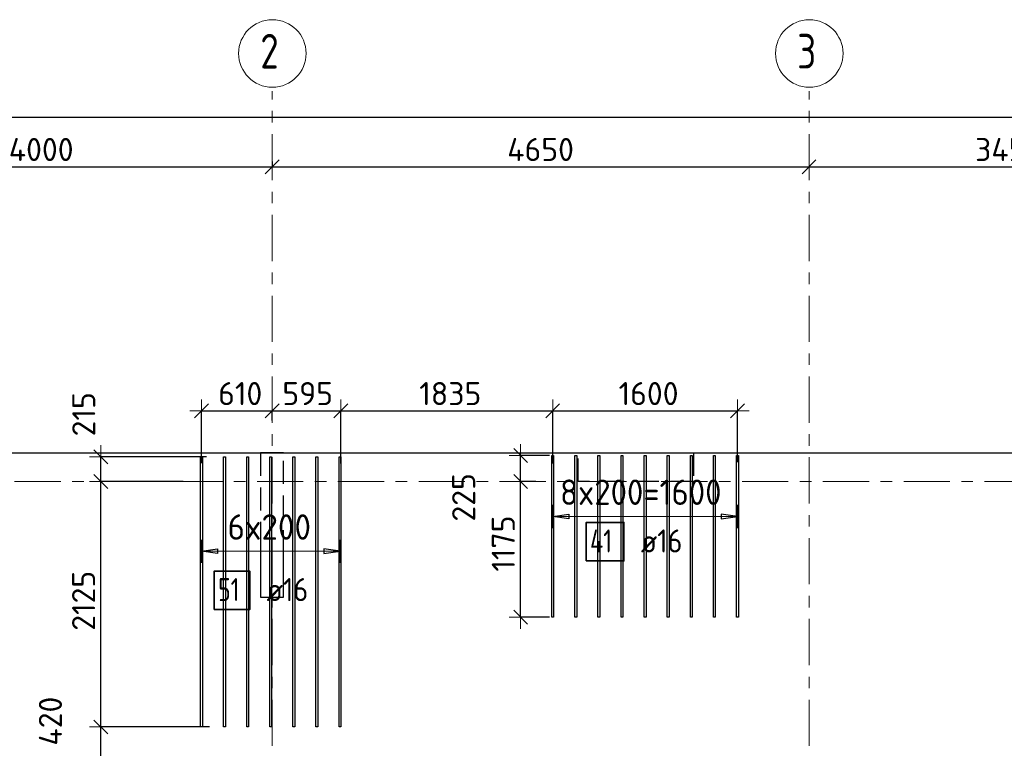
# Model space of a CAD drawing. Header units: metres. Extents: x -38 to 107, y -15 to 21.
# Tile 10 of 89: x 2.31 to 10.84, y 14.09 to 20.4. Entities that reach past the tile are written whole.
import ezdxf

# ---------------------------------------------------------------- set-up
doc = ezdxf.new("R2010")
doc.units = ezdxf.units.M
doc.header["$PDMODE"] = 65
for name, pattern in [('______11', [0.5, 0.4, -0.05, 0, -0.05]), ('______2', [0.27, 0.2, -0.07]), ('______5', [1.1, 0.8, -0.1, 0.1, -0.1])]:
    doc.linetypes.add(name, pattern=pattern)
for name, color, linetype, lineweight in [('XR$2$Осевая линия (1)', 7, '______5', 13), ('XR$2$Размерная линия (1)', 7, 'Continuous', 13), ('XR$3$Перекрытие (1)', 7, 'Continuous', 35), ('XR$3$Размерная линия (1)', 7, 'Continuous', 13)]:
    doc.layers.add(name, color=color, linetype=linetype, lineweight=lineweight)
for name, color, linetype, lineweight, true_color in [('XR$3$Арм.стержн.Доп. Арм верхн.зоны Х', 7, 'Continuous', 35, 0x8c8cff), ('XR$3$Арм.стержн.Доп. Арм. верхн.зоны У', 7, 'Continuous', 35, 0x739641), ('XR$5$Стена_ бетон несущ.', 7, 'Continuous', 70, 0xb4b496)]:
    doc.layers.add(name, color=color, linetype=linetype, lineweight=lineweight, true_color=true_color)
doc.styles.add('ISOCPEUR', font='txt')
doc.dimstyles.new('DIMSTYLE_3', dxfattribs={"dimtxt": 0.2, "dimasz": 0.2, "dimexe": 0, "dimexo": 0, "dimgap": 0.1, "dimtad": 2, "dimdec": 0, "dimlfac": 1000, "dimrnd": 5, "dimzin": 12, "dimdsep": 46, "dimtxsty": 'ISOCPEUR', "dimblk1": 'ALL_ML_STRICH', "dimblk2": 'ALL_ML_STRICH', "dimsah": 1, "dimcen": 0, "dimclrd": 7, "dimclre": 256, "dimclrt": 7, "dimadec": 0, "dimazin": 0, "dimtfac": 1, "dimtdec": 0, "dimtix": 1, "dimtmove": 2, "dimatfit": 3, "dimfxl": 0, "dimtzin": 0, "dimlwd": 0, "dimlwe": -3, "dimarcsym": 0})
doc.dimstyles.new('DIMSTYLE_6', dxfattribs={"dimtxt": 0.2, "dimasz": 0.2, "dimexe": 0, "dimexo": 0, "dimgap": 0.1, "dimtad": 2, "dimdec": 0, "dimlfac": 1000, "dimrnd": 5, "dimzin": 12, "dimdsep": 46, "dimtxsty": 'ISOCPEUR', "dimblk1": 'ALL_ML_STRICH', "dimblk2": 'ALL_ML_STRICH', "dimsah": 1, "dimcen": 0, "dimclrd": 7, "dimclre": 256, "dimclrt": 7, "dimadec": 0, "dimazin": 0, "dimtfac": 1, "dimtdec": 0, "dimtix": 1, "dimtmove": 2, "dimatfit": 3, "dimfxl": 0, "dimtvp": 1.2, "dimtzin": 0, "dimlwd": 0, "dimlwe": -3, "dimarcsym": 0})

# ---------------------------------------------------------------- blocks, each defined once
blk = doc.blocks.new('ALL_ML_STRICH')
at = {"color": 0, "linetype": 'ByBlock', "lineweight": -2}
for p, q in [((0, -0.5), (0, 0.5)), ((-1, 0), (0.5, 0)), ((-0.3, -0.3), (0.3, 0.3))]:
    blk.add_line(p, q, dxfattribs=at)
blk = doc.blocks.new('*D11')
at = {"layer": 'DEFPOINTS', "color": 7, "linetype": 'Continuous', "lineweight": 13, "transparency": 33554687}
for p in [(0.5, 19.5574), (0.5, 19.3768), (61.6, 17.1197)]:
    blk.add_point(p, dxfattribs=at)
at = {"layer": 'XR$2$Размерная линия (1)', "color": 9, "linetype": 'Continuous', "lineweight": -2, "true_color": 0xc7c7c7, "transparency": 33554687}
for p, q in [((0.5, 19.3568), (0.5, 19.5574)), ((61.6, 17.1397), (61.6, 19.5574))]:
    blk.add_line(p, q, dxfattribs=at)
at = {"layer": 'XR$2$Размерная линия (1)', "color": 7, "linetype": 'Continuous', "lineweight": -2, "transparency": 33554687}
blk.add_line((0.5, 19.5574), (61.6, 19.5574), dxfattribs=at)
at = {"layer": 'XR$2$Размерная линия (1)', "color": 7, "linetype": 'Continuous', "lineweight": 13, "transparency": 33554687, "xscale": 0.2, "yscale": 0.2, "zscale": 0.2, "rotation": 180}
blk.add_blockref('ALL_ML_STRICH', (0.5, 19.5574), dxfattribs=at)
at = {"layer": 'XR$2$Размерная линия (1)', "color": 7, "linetype": 'Continuous', "lineweight": 13, "transparency": 33554687, "xscale": 0.2, "yscale": 0.2, "zscale": 0.2}
blk.add_blockref('ALL_ML_STRICH', (61.6, 19.5574), dxfattribs=at)
at = {"layer": 'XR$2$Размерная линия (1)', "color": 7, "linetype": 'Continuous', "lineweight": 13, "transparency": 33554687, "insert": (31.1, 19.7074), "char_height": 0.2, "width": 1, "attachment_point": 5, "style": 'ISOCPEUR'}
blk.add_mtext('\\A1;{61100}', dxfattribs=at)
blk = doc.blocks.new('*D26')
at = {"layer": 'DEFPOINTS', "color": 7, "linetype": 'Continuous', "lineweight": 13, "transparency": 33554687}
for p in [(4.5, 19.1912), (0.5, 19.1695), (0.5, 19.1261)]:
    blk.add_point(p, dxfattribs=at)
at = {"layer": 'XR$2$Размерная линия (1)', "color": 9, "linetype": 'Continuous', "lineweight": -2, "true_color": 0xc7c7c7, "transparency": 33554687}
for p, q in [((0.5, 19.1495), (0.5, 19.1261)), ((4.5, 19.1712), (4.5, 19.1261))]:
    blk.add_line(p, q, dxfattribs=at)
at = {"layer": 'XR$2$Размерная линия (1)', "color": 7, "linetype": 'Continuous', "lineweight": -2, "transparency": 33554687}
blk.add_line((0.5, 19.1261), (4.5, 19.1261), dxfattribs=at)
at = {"layer": 'XR$2$Размерная линия (1)', "color": 7, "linetype": 'Continuous', "lineweight": 13, "transparency": 33554687, "xscale": 0.2, "yscale": 0.2, "zscale": 0.2, "rotation": 180}
blk.add_blockref('ALL_ML_STRICH', (0.5, 19.1261), dxfattribs=at)
at = {"layer": 'XR$2$Размерная линия (1)', "color": 7, "linetype": 'Continuous', "lineweight": 13, "transparency": 33554687, "xscale": 0.2, "yscale": 0.2, "zscale": 0.2}
blk.add_blockref('ALL_ML_STRICH', (4.5, 19.1261), dxfattribs=at)
at = {"layer": 'XR$2$Размерная линия (1)', "color": 7, "linetype": 'Continuous', "lineweight": 13, "transparency": 33554687, "insert": (2.5, 19.2761), "char_height": 0.2, "width": 0.8, "attachment_point": 5, "style": 'ISOCPEUR'}
blk.add_mtext('\\A1;{4000}', dxfattribs=at)
blk = doc.blocks.new('*D27')
at = {"layer": 'DEFPOINTS', "color": 7, "linetype": 'Continuous', "lineweight": 13, "transparency": 33554687}
for p in [(4.5, 19.1912), (4.5, 19.1261), (9.15, 19.1262)]:
    blk.add_point(p, dxfattribs=at)
at = {"layer": 'XR$2$Размерная линия (1)', "color": 9, "linetype": 'Continuous', "lineweight": -2, "true_color": 0xc7c7c7, "transparency": 33554687}
for p, q in [((4.5, 19.1712), (4.5, 19.1261)), ((9.15, 19.1261), (9.15, 19.1261))]:
    blk.add_line(p, q, dxfattribs=at)
at = {"layer": 'XR$2$Размерная линия (1)', "color": 7, "linetype": 'Continuous', "lineweight": -2, "transparency": 33554687}
blk.add_line((4.5, 19.1261), (9.15, 19.1261), dxfattribs=at)
at = {"layer": 'XR$2$Размерная линия (1)', "color": 7, "linetype": 'Continuous', "lineweight": 13, "transparency": 33554687, "xscale": 0.2, "yscale": 0.2, "zscale": 0.2, "rotation": 180}
blk.add_blockref('ALL_ML_STRICH', (4.5, 19.1261), dxfattribs=at)
at = {"layer": 'XR$2$Размерная линия (1)', "color": 7, "linetype": 'Continuous', "lineweight": 13, "transparency": 33554687, "xscale": 0.2, "yscale": 0.2, "zscale": 0.2}
blk.add_blockref('ALL_ML_STRICH', (9.15, 19.1261), dxfattribs=at)
at = {"layer": 'XR$2$Размерная линия (1)', "color": 7, "linetype": 'Continuous', "lineweight": 13, "transparency": 33554687, "insert": (6.825, 19.2761), "char_height": 0.2, "width": 0.8, "attachment_point": 5, "style": 'ISOCPEUR'}
blk.add_mtext('\\A1;{4650}', dxfattribs=at)
blk = doc.blocks.new('*D28')
at = {"layer": 'DEFPOINTS', "color": 7, "linetype": 'Continuous', "lineweight": 13, "transparency": 33554687}
for p in [(9.15, 19.1262), (9.15, 19.1261), (12.6, 19.0612)]:
    blk.add_point(p, dxfattribs=at)
at = {"layer": 'XR$2$Размерная линия (1)', "color": 9, "linetype": 'Continuous', "lineweight": -2, "true_color": 0xc7c7c7, "transparency": 33554687}
for p, q in [((9.15, 19.1261), (9.15, 19.1261)), ((12.6, 19.0812), (12.6, 19.1261))]:
    blk.add_line(p, q, dxfattribs=at)
at = {"layer": 'XR$2$Размерная линия (1)', "color": 7, "linetype": 'Continuous', "lineweight": -2, "transparency": 33554687}
blk.add_line((9.15, 19.1261), (12.6, 19.1261), dxfattribs=at)
at = {"layer": 'XR$2$Размерная линия (1)', "color": 7, "linetype": 'Continuous', "lineweight": 13, "transparency": 33554687, "xscale": 0.2, "yscale": 0.2, "zscale": 0.2, "rotation": 180}
blk.add_blockref('ALL_ML_STRICH', (9.15, 19.1261), dxfattribs=at)
at = {"layer": 'XR$2$Размерная линия (1)', "color": 7, "linetype": 'Continuous', "lineweight": 13, "transparency": 33554687, "xscale": 0.2, "yscale": 0.2, "zscale": 0.2}
blk.add_blockref('ALL_ML_STRICH', (12.6, 19.1261), dxfattribs=at)
at = {"layer": 'XR$2$Размерная линия (1)', "color": 7, "linetype": 'Continuous', "lineweight": 13, "transparency": 33554687, "insert": (10.875, 19.2761), "char_height": 0.2, "width": 0.8, "attachment_point": 5, "style": 'ISOCPEUR'}
blk.add_mtext('\\A1;{3450}', dxfattribs=at)
blk = doc.blocks.new('*D58')
at = {"layer": 'DEFPOINTS', "color": 7, "linetype": 'Continuous', "lineweight": 13, "transparency": 33554687}
for p in [(3.977, 14.2747), (3.0175, 13.8527), (4.0836, 13.8527)]:
    blk.add_point(p, dxfattribs=at)
at = {"layer": 'XR$3$Размерная линия (1)', "color": 9, "linetype": 'Continuous', "lineweight": -2, "true_color": 0xc7c7c7, "transparency": 33554687}
for p, q in [((3.957, 14.2747), (3.0175, 14.2747)), ((4.0636, 13.8527), (3.0175, 13.8527))]:
    blk.add_line(p, q, dxfattribs=at)
at = {"layer": 'XR$3$Размерная линия (1)', "color": 7, "linetype": 'Continuous', "lineweight": -2, "transparency": 33554687}
blk.add_line((3.0175, 13.8527), (3.0175, 14.2747), dxfattribs=at)
at = {"layer": 'XR$3$Размерная линия (1)', "color": 7, "linetype": 'Continuous', "lineweight": 13, "transparency": 33554687, "xscale": 0.2, "yscale": 0.2, "zscale": 0.2}
for p, rotation in [((3.0175, 14.2747), 90), ((3.0175, 13.8527), 270)]:
    blk.add_blockref('ALL_ML_STRICH', p, dxfattribs=dict(at, rotation=rotation))
at = {"layer": 'XR$3$Размерная линия (1)', "color": 7, "linetype": 'Continuous', "lineweight": 13, "transparency": 33554687, "insert": (2.5801, 14.3248), "char_height": 0.2, "width": 0.6, "attachment_point": 5, "rotation": 90, "style": 'ISOCPEUR'}
blk.add_mtext('\\A1;{420}', dxfattribs=at)
blk = doc.blocks.new('*D59')
at = {"layer": 'DEFPOINTS', "color": 7, "linetype": 'Continuous', "lineweight": 13, "transparency": 33554687}
for p in [(3.7499, 16.4), (3.0175, 14.2747), (3.977, 14.2747)]:
    blk.add_point(p, dxfattribs=at)
at = {"layer": 'XR$3$Размерная линия (1)', "color": 9, "linetype": 'Continuous', "lineweight": -2, "true_color": 0xc7c7c7, "transparency": 33554687}
for p, q in [((3.7299, 16.4), (3.0175, 16.4)), ((3.957, 14.2747), (3.0175, 14.2747))]:
    blk.add_line(p, q, dxfattribs=at)
at = {"layer": 'XR$3$Размерная линия (1)', "color": 7, "linetype": 'Continuous', "lineweight": -2, "transparency": 33554687}
blk.add_line((3.0175, 14.2747), (3.0175, 16.4), dxfattribs=at)
at = {"layer": 'XR$3$Размерная линия (1)', "color": 7, "linetype": 'Continuous', "lineweight": 13, "transparency": 33554687, "xscale": 0.2, "yscale": 0.2, "zscale": 0.2}
for p, rotation in [((3.0175, 16.4), 90), ((3.0175, 14.2747), 270)]:
    blk.add_blockref('ALL_ML_STRICH', p, dxfattribs=dict(at, rotation=rotation))
at = {"layer": 'XR$3$Размерная линия (1)', "color": 7, "linetype": 'Continuous', "lineweight": 13, "transparency": 33554687, "insert": (2.8675, 15.3673), "char_height": 0.2, "width": 0.8, "attachment_point": 5, "rotation": 90, "style": 'ISOCPEUR'}
blk.add_mtext('\\A1;{2125}', dxfattribs=at)
blk = doc.blocks.new('*D60')
at = {"layer": 'DEFPOINTS', "color": 7, "linetype": 'Continuous', "lineweight": 13, "transparency": 33554687}
for p in [(3.9527, 16.6147), (3.0175, 16.4), (3.7499, 16.4)]:
    blk.add_point(p, dxfattribs=at)
at = {"layer": 'XR$3$Размерная линия (1)', "color": 9, "linetype": 'Continuous', "lineweight": -2, "true_color": 0xc7c7c7, "transparency": 33554687}
for p, q in [((3.9327, 16.6147), (3.0175, 16.6147)), ((3.7299, 16.4), (3.0175, 16.4))]:
    blk.add_line(p, q, dxfattribs=at)
at = {"layer": 'XR$3$Размерная линия (1)', "color": 7, "linetype": 'Continuous', "lineweight": -2, "transparency": 33554687}
blk.add_line((3.0175, 16.4), (3.0175, 16.6147), dxfattribs=at)
at = {"layer": 'XR$3$Размерная линия (1)', "color": 7, "linetype": 'Continuous', "lineweight": 13, "transparency": 33554687, "xscale": 0.2, "yscale": 0.2, "zscale": 0.2}
for p, rotation in [((3.0175, 16.6147), 90), ((3.0175, 16.4), 270)]:
    blk.add_blockref('ALL_ML_STRICH', p, dxfattribs=dict(at, rotation=rotation))
at = {"layer": 'XR$3$Размерная линия (1)', "color": 7, "linetype": 'Continuous', "lineweight": 13, "transparency": 33554687, "insert": (2.8689, 16.9826), "char_height": 0.2, "width": 0.6, "attachment_point": 5, "rotation": 90, "style": 'ISOCPEUR'}
blk.add_mtext('\\A1;{215}', dxfattribs=at)
blk = doc.blocks.new('*D61')
at = {"layer": 'DEFPOINTS', "color": 7, "linetype": 'Continuous', "lineweight": 13, "transparency": 33554687}
for p in [(3.8881, 17.0121), (4.5, 16.9082), (3.8881, 16.5388)]:
    blk.add_point(p, dxfattribs=at)
at = {"layer": 'XR$3$Размерная линия (1)', "color": 9, "linetype": 'Continuous', "lineweight": -2, "true_color": 0xc7c7c7, "transparency": 33554687}
for p, q in [((3.8881, 16.5588), (3.8881, 17.0121)), ((4.5, 16.9282), (4.5, 17.0121))]:
    blk.add_line(p, q, dxfattribs=at)
at = {"layer": 'XR$3$Размерная линия (1)', "color": 7, "linetype": 'Continuous', "lineweight": -2, "transparency": 33554687}
blk.add_line((3.8881, 17.0121), (4.5, 17.0121), dxfattribs=at)
at = {"layer": 'XR$3$Размерная линия (1)', "color": 7, "linetype": 'Continuous', "lineweight": 13, "transparency": 33554687, "xscale": 0.2, "yscale": 0.2, "zscale": 0.2, "rotation": 180}
blk.add_blockref('ALL_ML_STRICH', (3.8881, 17.0121), dxfattribs=at)
at = {"layer": 'XR$3$Размерная линия (1)', "color": 7, "linetype": 'Continuous', "lineweight": 13, "transparency": 33554687, "xscale": 0.2, "yscale": 0.2, "zscale": 0.2}
blk.add_blockref('ALL_ML_STRICH', (4.5, 17.0121), dxfattribs=at)
at = {"layer": 'XR$3$Размерная линия (1)', "color": 7, "linetype": 'Continuous', "lineweight": 13, "transparency": 33554687, "insert": (4.2241, 17.1621), "char_height": 0.2, "width": 0.6, "attachment_point": 5, "style": 'ISOCPEUR'}
blk.add_mtext('\\A1;{610}', dxfattribs=at)
blk = doc.blocks.new('*D62')
at = {"layer": 'DEFPOINTS', "color": 7, "linetype": 'Continuous', "lineweight": 13, "transparency": 33554687}
for p in [(4.5, 17.0121), (4.5, 16.9082), (5.0961, 16.5373)]:
    blk.add_point(p, dxfattribs=at)
at = {"layer": 'XR$3$Размерная линия (1)', "color": 9, "linetype": 'Continuous', "lineweight": -2, "true_color": 0xc7c7c7, "transparency": 33554687}
for p, q in [((4.5, 16.9282), (4.5, 17.0121)), ((5.0961, 16.5573), (5.0961, 17.0121))]:
    blk.add_line(p, q, dxfattribs=at)
at = {"layer": 'XR$3$Размерная линия (1)', "color": 7, "linetype": 'Continuous', "lineweight": -2, "transparency": 33554687}
blk.add_line((4.5, 17.0121), (5.0961, 17.0121), dxfattribs=at)
at = {"layer": 'XR$3$Размерная линия (1)', "color": 7, "linetype": 'Continuous', "lineweight": 13, "transparency": 33554687, "xscale": 0.2, "yscale": 0.2, "zscale": 0.2, "rotation": 180}
blk.add_blockref('ALL_ML_STRICH', (4.5, 17.0121), dxfattribs=at)
at = {"layer": 'XR$3$Размерная линия (1)', "color": 7, "linetype": 'Continuous', "lineweight": 13, "transparency": 33554687, "xscale": 0.2, "yscale": 0.2, "zscale": 0.2}
blk.add_blockref('ALL_ML_STRICH', (5.0961, 17.0121), dxfattribs=at)
at = {"layer": 'XR$3$Размерная линия (1)', "color": 7, "linetype": 'Continuous', "lineweight": 13, "transparency": 33554687, "insert": (4.8081, 17.1621), "char_height": 0.2, "width": 0.6, "attachment_point": 5, "style": 'ISOCPEUR'}
blk.add_mtext('\\A1;{595}', dxfattribs=at)
blk = doc.blocks.new('*D63')
at = {"layer": 'DEFPOINTS', "color": 7, "linetype": 'Continuous', "lineweight": 13, "transparency": 33554687}
for p in [(5.0961, 17.0121), (5.0961, 16.5373), (6.9304, 16.5373)]:
    blk.add_point(p, dxfattribs=at)
at = {"layer": 'XR$3$Размерная линия (1)', "color": 9, "linetype": 'Continuous', "lineweight": -2, "true_color": 0xc7c7c7, "transparency": 33554687}
for p, q in [((5.0961, 16.5573), (5.0961, 17.0121)), ((6.9304, 16.5573), (6.9304, 17.0121))]:
    blk.add_line(p, q, dxfattribs=at)
at = {"layer": 'XR$3$Размерная линия (1)', "color": 7, "linetype": 'Continuous', "lineweight": -2, "transparency": 33554687}
blk.add_line((5.0961, 17.0121), (6.9304, 17.0121), dxfattribs=at)
at = {"layer": 'XR$3$Размерная линия (1)', "color": 7, "linetype": 'Continuous', "lineweight": 13, "transparency": 33554687, "xscale": 0.2, "yscale": 0.2, "zscale": 0.2, "rotation": 180}
blk.add_blockref('ALL_ML_STRICH', (5.0961, 17.0121), dxfattribs=at)
at = {"layer": 'XR$3$Размерная линия (1)', "color": 7, "linetype": 'Continuous', "lineweight": 13, "transparency": 33554687, "xscale": 0.2, "yscale": 0.2, "zscale": 0.2}
blk.add_blockref('ALL_ML_STRICH', (6.9304, 17.0121), dxfattribs=at)
at = {"layer": 'XR$3$Размерная линия (1)', "color": 7, "linetype": 'Continuous', "lineweight": 13, "transparency": 33554687, "insert": (6.0433, 17.1621), "char_height": 0.2, "width": 0.8, "attachment_point": 5, "style": 'ISOCPEUR'}
blk.add_mtext('\\A1;{1835}', dxfattribs=at)
blk = doc.blocks.new('*D64')
at = {"layer": 'DEFPOINTS', "color": 7, "linetype": 'Continuous', "lineweight": 13, "transparency": 33554687}
for p in [(6.9304, 17.0121), (8.5304, 16.5474), (6.9304, 16.5373)]:
    blk.add_point(p, dxfattribs=at)
at = {"layer": 'XR$3$Размерная линия (1)', "color": 9, "linetype": 'Continuous', "lineweight": -2, "true_color": 0xc7c7c7, "transparency": 33554687}
for p, q in [((6.9304, 16.5573), (6.9304, 17.0121)), ((8.5304, 16.5674), (8.5304, 17.0121))]:
    blk.add_line(p, q, dxfattribs=at)
at = {"layer": 'XR$3$Размерная линия (1)', "color": 7, "linetype": 'Continuous', "lineweight": -2, "transparency": 33554687}
blk.add_line((6.9304, 17.0121), (8.5304, 17.0121), dxfattribs=at)
at = {"layer": 'XR$3$Размерная линия (1)', "color": 7, "linetype": 'Continuous', "lineweight": 13, "transparency": 33554687, "xscale": 0.2, "yscale": 0.2, "zscale": 0.2, "rotation": 180}
blk.add_blockref('ALL_ML_STRICH', (6.9304, 17.0121), dxfattribs=at)
at = {"layer": 'XR$3$Размерная линия (1)', "color": 7, "linetype": 'Continuous', "lineweight": 13, "transparency": 33554687, "xscale": 0.2, "yscale": 0.2, "zscale": 0.2}
blk.add_blockref('ALL_ML_STRICH', (8.5304, 17.0121), dxfattribs=at)
at = {"layer": 'XR$3$Размерная линия (1)', "color": 7, "linetype": 'Continuous', "lineweight": 13, "transparency": 33554687, "insert": (7.7604, 17.1621), "char_height": 0.2, "width": 0.8, "attachment_point": 5, "style": 'ISOCPEUR'}
blk.add_mtext('\\A1;{1600}', dxfattribs=at)
blk = doc.blocks.new('*D87')
at = {"layer": 'DEFPOINTS', "color": 7, "linetype": 'Continuous', "lineweight": 13, "transparency": 33554687}
for p in [(6.8035, 16.4), (6.6521, 15.2252), (6.9224, 15.2252)]:
    blk.add_point(p, dxfattribs=at)
at = {"layer": 'XR$3$Размерная линия (1)', "color": 9, "linetype": 'Continuous', "lineweight": -2, "true_color": 0xc7c7c7, "transparency": 33554687}
for p, q in [((6.7835, 16.4), (6.6521, 16.4)), ((6.9024, 15.2252), (6.6521, 15.2252))]:
    blk.add_line(p, q, dxfattribs=at)
at = {"layer": 'XR$3$Размерная линия (1)', "color": 7, "linetype": 'Continuous', "lineweight": -2, "transparency": 33554687}
blk.add_line((6.6521, 15.2252), (6.6521, 16.4), dxfattribs=at)
at = {"layer": 'XR$3$Размерная линия (1)', "color": 7, "linetype": 'Continuous', "lineweight": 13, "transparency": 33554687, "xscale": 0.2, "yscale": 0.2, "zscale": 0.2}
for p, rotation in [((6.6521, 16.4), 90), ((6.6521, 15.2252), 270)]:
    blk.add_blockref('ALL_ML_STRICH', p, dxfattribs=dict(at, rotation=rotation))
at = {"layer": 'XR$3$Размерная линия (1)', "color": 7, "linetype": 'Continuous', "lineweight": 13, "transparency": 33554687, "insert": (6.5021, 15.8626), "char_height": 0.2, "width": 0.8, "attachment_point": 5, "rotation": 90, "style": 'ISOCPEUR'}
blk.add_mtext('\\A1;{1175}', dxfattribs=at)
blk = doc.blocks.new('*D88')
at = {"layer": 'DEFPOINTS', "color": 7, "linetype": 'Continuous', "lineweight": 13, "transparency": 33554687}
for p in [(6.9224, 16.6252), (6.6521, 16.4), (6.8035, 16.4)]:
    blk.add_point(p, dxfattribs=at)
at = {"layer": 'XR$3$Размерная линия (1)', "color": 9, "linetype": 'Continuous', "lineweight": -2, "true_color": 0xc7c7c7, "transparency": 33554687}
for p, q in [((6.9024, 16.6252), (6.6521, 16.6252)), ((6.7835, 16.4), (6.6521, 16.4))]:
    blk.add_line(p, q, dxfattribs=at)
at = {"layer": 'XR$3$Размерная линия (1)', "color": 7, "linetype": 'Continuous', "lineweight": -2, "transparency": 33554687}
blk.add_line((6.6521, 16.4), (6.6521, 16.6252), dxfattribs=at)
at = {"layer": 'XR$3$Размерная линия (1)', "color": 7, "linetype": 'Continuous', "lineweight": 13, "transparency": 33554687, "xscale": 0.2, "yscale": 0.2, "zscale": 0.2}
for p, rotation in [((6.6521, 16.6252), 90), ((6.6521, 16.4), 270)]:
    blk.add_blockref('ALL_ML_STRICH', p, dxfattribs=dict(at, rotation=rotation))
at = {"layer": 'XR$3$Размерная линия (1)', "color": 7, "linetype": 'Continuous', "lineweight": 13, "transparency": 33554687, "insert": (6.1592, 16.2629), "char_height": 0.2, "width": 0.6, "attachment_point": 5, "rotation": 90, "style": 'ISOCPEUR'}
blk.add_mtext('\\A1;{225}', dxfattribs=at)

msp = doc.modelspace()

# ---------------------------------------------------------------- linework, layer by layer
at = {"layer": 'XR$2$Осевая линия (1)', "color": 253, "linetype": '______11', "lineweight": 13, "true_color": 0xa0a0a0, "transparency": 33554687}
for p, q in [((4.5, -3.39), (4.5, 19.78)), ((9.15, -3.39), (9.15, 19.78)), ((-2.63, 16.4), (62.6, 16.4))]:
    msp.add_line(p, q, dxfattribs=at)
at = {"layer": 'XR$2$Осевая линия (1)', "color": 7, "linetype": 'Continuous', "lineweight": 13, "transparency": 33554687}
for centre in [(4.5024, 20.1081), (9.1524, 20.1081)]:
    msp.add_circle(centre, 0.2924, dxfattribs=at)
at = {"layer": 'XR$3$Арм.стержн.Доп. Арм верхн.зоны Х', "color": 253, "linetype": 'Continuous', "lineweight": -3, "true_color": 0xa0a0a0, "transparency": 33554687}
for p, q in [((3.8881, 15.7965), (3.8881, 15.8965)), ((5.0881, 15.7965), (5.0881, 15.8965)), ((3.8881, 15.7965), (3.8881, 15.6965)), ((5.0881, 15.7965), (5.0881, 15.6965))]:
    msp.add_line(p, q, dxfattribs=at)
at = {"layer": 'XR$3$Арм.стержн.Доп. Арм верхн.зоны Х', "color": 7, "linetype": 'Continuous', "lineweight": 25, "transparency": 33554687}
for p, q in [((3.8881, 15.7965), (4.0281, 15.8165)), ((4.0281, 15.7765), (3.8881, 15.7965)), ((4.0281, 15.8165), (4.0281, 15.7765)), ((5.0881, 15.7965), (4.9481, 15.8165)), ((4.9481, 15.8165), (4.9481, 15.7765)), ((4.9481, 15.7765), (5.0881, 15.7965))]:
    msp.add_line(p, q, dxfattribs=at)
at = {"layer": 'XR$3$Арм.стержн.Доп. Арм верхн.зоны Х', "color": 7, "linetype": 'Continuous', "lineweight": 13, "transparency": 33554687}
for p, q in [((3.8881, 15.7965), (3.8881, 15.7965)), ((5.0881, 15.7965), (5.0881, 15.7965))]:
    msp.add_line(p, q, dxfattribs=at)
at = {"layer": 'XR$3$Арм.стержн.Доп. Арм верхн.зоны Х', "color": 7, "linetype": 'Continuous', "lineweight": 25, "transparency": 33554687}
for points in [[(3.8801, 14.2747), (3.8801, 16.6147), (3.8961, 16.6147), (3.8961, 14.2747), (3.8801, 14.2747)], [(4.0801, 14.2747), (4.0801, 16.6147), (4.0961, 16.6147), (4.0961, 14.2747), (4.0801, 14.2747)], [(4.2801, 14.2747), (4.2801, 16.6147), (4.2961, 16.6147), (4.2961, 14.2747), (4.2801, 14.2747)], [(4.4801, 14.2747), (4.4801, 16.6147), (4.4961, 16.6147), (4.4961, 14.2747), (4.4801, 14.2747)], [(4.6801, 14.2747), (4.6801, 16.6147), (4.6961, 16.6147), (4.6961, 14.2747), (4.6801, 14.2747)], [(4.8801, 14.2747), (4.8801, 16.6147), (4.8961, 16.6147), (4.8961, 14.2747), (4.8801, 14.2747)], [(5.0801, 14.2747), (5.0801, 16.6147), (5.0961, 16.6147), (5.0961, 14.2747), (5.0801, 14.2747)]]:
    msp.add_lwpolyline(points, dxfattribs=at)
at = {"layer": 'XR$3$Арм.стержн.Доп. Арм верхн.зоны Х', "color": 7, "linetype": 'Continuous', "lineweight": 13, "transparency": 33554687}
msp.add_lwpolyline([(3.8881, 15.7965), (3.9151, 15.7965), (3.9151, 15.7965), (5.0881, 15.7965)], dxfattribs=at)
at = {"layer": 'XR$3$Арм.стержн.Доп. Арм верхн.зоны Х', "color": 7, "linetype": 'Continuous', "lineweight": 35, "transparency": 33554687}
msp.add_lwpolyline([(3.9992, 15.2909), (4.3058, 15.2909), (4.3058, 15.6243), (3.9992, 15.6243), (3.9992, 15.2909)], dxfattribs=at)
at = {"layer": 'XR$3$Арм.стержн.Доп. Арм. верхн.зоны У', "color": 253, "linetype": 'Continuous', "lineweight": -3, "true_color": 0xa0a0a0, "transparency": 33554687}
for p, q in [((6.9304, 16.0978), (6.9304, 16.1978)), ((8.5304, 16.0978), (8.5304, 16.1978)), ((6.9304, 16.0978), (6.9304, 15.9978)), ((8.5304, 16.0978), (8.5304, 15.9978))]:
    msp.add_line(p, q, dxfattribs=at)
at = {"layer": 'XR$3$Арм.стержн.Доп. Арм. верхн.зоны У', "color": 7, "linetype": 'Continuous', "lineweight": 25, "transparency": 33554687}
for p, q in [((6.9304, 16.0978), (7.0704, 16.1178)), ((7.0704, 16.1178), (7.0704, 16.0778)), ((8.5304, 16.0978), (8.3904, 16.1178)), ((8.3904, 16.1178), (8.3904, 16.0778)), ((7.0704, 16.0778), (6.9304, 16.0978)), ((8.3904, 16.0778), (8.5304, 16.0978))]:
    msp.add_line(p, q, dxfattribs=at)
at = {"layer": 'XR$3$Арм.стержн.Доп. Арм. верхн.зоны У', "color": 7, "linetype": 'Continuous', "lineweight": 13, "transparency": 33554687}
for p, q in [((6.9304, 16.0978), (6.9304, 16.0978)), ((6.9304, 16.0978), (8.5304, 16.0978)), ((8.5304, 16.0978), (8.5304, 16.0978))]:
    msp.add_line(p, q, dxfattribs=at)
at = {"layer": 'XR$3$Арм.стержн.Доп. Арм. верхн.зоны У', "color": 7, "linetype": 'Continuous', "lineweight": 25, "transparency": 33554687}
for points in [[(6.9384, 16.6252), (6.9384, 15.2252), (6.9224, 15.2252), (6.9224, 16.6252), (6.9384, 16.6252)], [(7.1384, 16.6252), (7.1384, 15.2252), (7.1224, 15.2252), (7.1224, 16.6252), (7.1384, 16.6252)], [(7.3384, 16.6252), (7.3384, 15.2252), (7.3224, 15.2252), (7.3224, 16.6252), (7.3384, 16.6252)], [(7.5384, 16.6252), (7.5384, 15.2252), (7.5224, 15.2252), (7.5224, 16.6252), (7.5384, 16.6252)], [(7.7384, 16.6252), (7.7384, 15.2252), (7.7224, 15.2252), (7.7224, 16.6252), (7.7384, 16.6252)], [(7.9384, 16.6252), (7.9384, 15.2252), (7.9224, 15.2252), (7.9224, 16.6252), (7.9384, 16.6252)], [(8.1384, 16.6252), (8.1384, 15.2252), (8.1224, 15.2252), (8.1224, 16.6252), (8.1384, 16.6252)], [(8.3384, 16.6252), (8.3384, 15.2252), (8.3224, 15.2252), (8.3224, 16.6252), (8.3384, 16.6252)], [(8.5384, 16.6252), (8.5384, 15.2252), (8.5224, 15.2252), (8.5224, 16.6252), (8.5384, 16.6252)]]:
    msp.add_lwpolyline(points, dxfattribs=at)
at = {"layer": 'XR$3$Арм.стержн.Доп. Арм. верхн.зоны У', "color": 7, "linetype": 'Continuous', "lineweight": 35, "transparency": 33554687}
msp.add_lwpolyline([(7.22, 15.7123), (7.5467, 15.7123), (7.5467, 16.0456), (7.22, 16.0456), (7.22, 15.7123)], dxfattribs=at)
at = {"layer": 'XR$3$Перекрытие (1)', "color": 7, "linetype": 'Continuous', "lineweight": 25, "transparency": 33554687}
msp.add_line((0.25, 16.6502), (19.08, 16.6502), dxfattribs=at)
at = {"layer": 'XR$5$Стена_ бетон несущ.', "color": 253, "linetype": '______2', "lineweight": -3, "true_color": 0xa0a0a0, "transparency": 33554687}
for p, q in [((4.4, 16.65), (4.4, 15.86)), ((4.6, 16.65), (4.4, 16.65)), ((4.6, 15.78), (4.6, 16.65)), ((4.4, 15.86), (4.4, 15.84)), ((4.4, 15.84), (4.4, 15.78)), ((4.4, 15.78), (4.4, 15.6)), ((4.6, 15.6), (4.6, 15.78)), ((4.4, 15.6), (4.4, 15.4)), ((4.6, 15.4), (4.6, 15.6)), ((4.4, 15.4), (4.6, 15.4))]:
    msp.add_line(p, q, dxfattribs=at)
msp.add_lwpolyline([(7.1499, 16.65), (8.1499, 16.65), (8.1499, 16.4), (7.1499, 16.4), (7.1499, 16.65)], close=True, dxfattribs=at)

# ---------------------------------------------------------------- texts
at = {"layer": 'XR$2$Осевая линия (1)', "color": 7, "linetype": 'Continuous', "lineweight": 13, "transparency": 33554687, "char_height": 0.3, "width": 0.326407, "attachment_point": 7, "style": 'ISOCPEUR'}
for s, insert in [('\\W0.78;2', (4.3974, 19.9776)), ('\\W0.78;3', (9.0474, 19.9776))]:
    msp.add_mtext(s, dxfattribs=dict(at, insert=insert))
at = {"layer": 'XR$3$Арм.стержн.Доп. Арм верхн.зоны Х', "color": 7, "linetype": 'Continuous', "lineweight": 13, "transparency": 33554687, "insert": (4.1141, 15.8965), "char_height": 0.22, "width": 0.873359, "attachment_point": 7, "style": 'ISOCPEUR'}
msp.add_mtext('\\W0.95;6x200', dxfattribs=at)
at = {"layer": 'XR$3$Арм.стержн.Доп. Арм верхн.зоны Х', "color": 7, "linetype": 'Continuous', "lineweight": 25, "transparency": 33554687, "char_height": 0.2, "attachment_point": 7, "style": 'ISOCPEUR'}
for s, insert, width in [('\\W0.75;51', (4.0325, 15.3643), 0.314854), ('\\W0.89; ø16 ', (4.3392, 15.3643), 0.749105)]:
    msp.add_mtext(s, dxfattribs=dict(at, insert=insert, width=width))
at = {"layer": 'XR$3$Арм.стержн.Доп. Арм. верхн.зоны У', "color": 7, "linetype": 'Continuous', "lineweight": 13, "transparency": 33554687, "insert": (6.9934, 16.1978), "char_height": 0.22, "width": 1.598711, "attachment_point": 7, "style": 'ISOCPEUR'}
msp.add_mtext('\\W0.94;8x200=1600', dxfattribs=at)
at = {"layer": 'XR$3$Арм.стержн.Доп. Арм. верхн.зоны У', "color": 7, "linetype": 'Continuous', "lineweight": 25, "transparency": 33554687, "char_height": 0.2, "attachment_point": 7, "style": 'ISOCPEUR'}
for s, insert, width in [('\\W0.76;41', (7.2534, 15.7856), 0.336375), ('\\W0.89; ø16 ', (7.58, 15.7856), 0.749105)]:
    msp.add_mtext(s, dxfattribs=dict(at, insert=insert, width=width))

# ---------------------------------------------------------------- dimensions: what is measured, and where the dimension line sits
at = {"layer": 'XR$2$Размерная линия (1)', "color": 7, "linetype": 'Continuous', "lineweight": 13, "transparency": 33554687}
for base, p1, p2, picture, middle in [((61.6, 19.5574), (0.5, 19.3568), (61.6, 17.1397), '*D11', (31.1, 19.7074)), ((4.5, 19.1261), (0.5, 19.1495), (4.5, 19.1712), '*D26', (2.5, 19.2761)), ((9.15, 19.1261), (4.5, 19.1712), (9.15, 19.1261), '*D27', (6.825, 19.2761)), ((12.6, 19.1261), (9.15, 19.1261), (12.6, 19.0812), '*D28', (10.875, 19.2761))]:
    dim = msp.add_linear_dim(base=base, p1=p1, p2=p2, dimstyle='DIMSTYLE_3', override={"dimpost": '<>', "dimclrd": 7, "dimclre": 9, "dimclrt": 7, "dimlwd": 0, "dimlwe": 65533}, dxfattribs=at)
    dim.commit()
    dim.dimension.update_dxf_attribs({"geometry": picture, "text_midpoint": middle, "dimtype": 160})
at = {"layer": 'XR$3$Размерная линия (1)', "color": 7, "linetype": 'Continuous', "lineweight": 13, "transparency": 33554687}
for base, p1, p2, dimstyle, picture, middle in [((3.0175, 16.6147), (3.7299, 16.4), (3.9327, 16.6147), 'DIMSTYLE_6', '*D60', (2.8689, 16.9826)), ((6.6521, 16.6252), (6.7835, 16.4), (6.9024, 16.6252), 'DIMSTYLE_6', '*D88', (6.1592, 16.2629)), ((3.0175, 16.4), (3.957, 14.2747), (3.7299, 16.4), 'DIMSTYLE_3', '*D59', (2.8675, 15.3673)), ((6.6521, 16.4), (6.9024, 15.2252), (6.7835, 16.4), 'DIMSTYLE_3', '*D87', (6.5021, 15.8626)), ((3.0175, 14.2747), (4.0636, 13.8527), (3.957, 14.2747), 'DIMSTYLE_6', '*D58', (2.5801, 14.3248))]:
    dim = msp.add_linear_dim(base=base, p1=p1, p2=p2, angle=90, dimstyle=dimstyle, override={"dimpost": '<>', "dimclrd": 7, "dimclre": 9, "dimclrt": 7, "dimlwd": 0, "dimlwe": 65533}, dxfattribs=at)
    dim.commit()
    dim.dimension.update_dxf_attribs({"geometry": picture, "text_midpoint": middle, "dimtype": 160})
for base, p1, p2, picture, middle in [((4.5, 17.0121), (3.8881, 16.5588), (4.5, 16.9282), '*D61', (4.2241, 17.1621)), ((5.0961, 17.0121), (4.5, 16.9282), (5.0961, 16.5573), '*D62', (4.8081, 17.1621)), ((6.9304, 17.0121), (5.0961, 16.5573), (6.9304, 16.5573), '*D63', (6.0433, 17.1621)), ((8.5304, 17.0121), (6.9304, 16.5573), (8.5304, 16.5674), '*D64', (7.7604, 17.1621))]:
    dim = msp.add_linear_dim(base=base, p1=p1, p2=p2, dimstyle='DIMSTYLE_3', override={"dimpost": '<>', "dimclrd": 7, "dimclre": 9, "dimclrt": 7, "dimlwd": 0, "dimlwe": 65533}, dxfattribs=at)
    dim.commit()
    dim.dimension.update_dxf_attribs({"geometry": picture, "text_midpoint": middle, "dimtype": 160})

doc.saveas('drawing.dxf')
